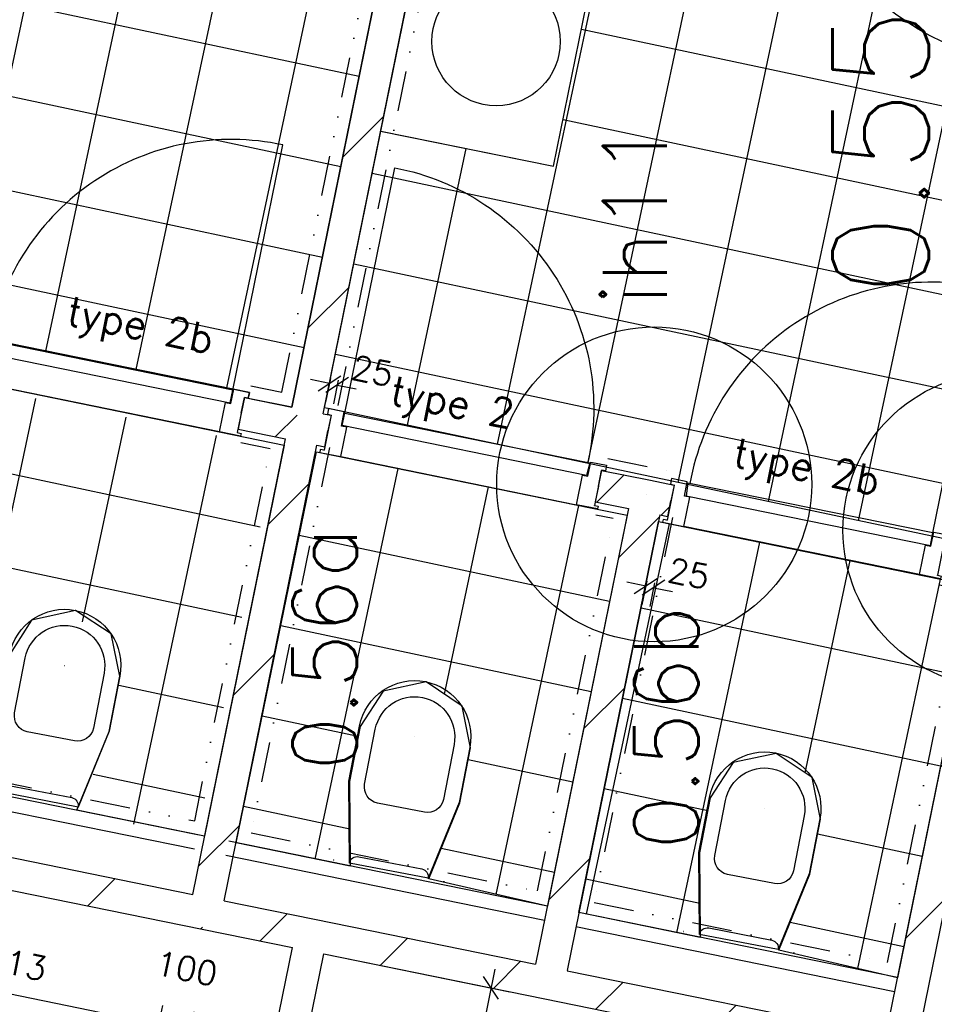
# Model space of a CAD drawing. Extents: x -29284 to 2055880, y -64816 to 121103.
# Tile 74 of 123: x 27174 to 30025, y 68115 to 71183. Entities that reach past the tile are written whole.
import ezdxf
from ezdxf.enums import TextEntityAlignment as Align

# ---------------------------------------------------------------- set-up
doc = ezdxf.new("R2010")
doc.units = 0
doc.header["$LTSCALE"] = 50
doc.header["$MEASUREMENT"] = 0
doc.header["$PDMODE"] = 3
doc.header["$PDSIZE"] = 0.1
doc.linetypes.add('DIVIDE', pattern=[1.25, 0.5, -0.25, 0, -0.25, 0, -0.25])
doc.layers.get('0').update_dxf_attribs({"linetype": 'CONTINUOUS'})
doc.layers.get('DEFPOINTS').update_dxf_attribs({"linetype": 'CONTINUOUS'})
for name, color, linetype in [('00', 7, 'CONTINUOUS'), ('_DETAILNUMMERS', 4, 'CONTINUOUS'), ('_DETAILNUMMERSTEKST', 4, 'CONTINUOUS'), ('A--A22--_F123-', 9, 'CONTINUOUS'), ('A--L21--', 3, 'CONTINUOUS'), ('A--L22--', 3, 'CONTINUOUS'), ('A--L22--_F-2--', 7, 'CONTINUOUS'), ('A--L32--_F123-', 1, 'CONTINUOUS'), ('A--L32--_F123-DRAAIR', 7, 'CONTINUOUS'), ('A--L74--', 7, 'CONTINUOUS'), ('A--L74--_F-23-', 7, 'CONTINUOUS'), ('A--M$1A-_F123-', 1, 'CONTINUOUS'), ('A--M1$A-_F123-', 1, 'CONTINUOUS'), ('A--T$1A-_F123-_RN', 4, 'CONTINUOUS'), ('tegels', 253, 'CONTINUOUS'), ('TEKST_KOZIJNMERK', 2, 'CONTINUOUS'), ('X--LR---_CP', 7, 'CONTINUOUS'), ('Z', 7, 'CONTINUOUS')]:
    doc.layers.add(name, color=color, linetype=linetype)
doc.layers.add('bruto vloeroppervlak', color=3, linetype='CONTINUOUS', plot=False)
doc.styles.add('ALFA-0_25', font='ROMANS')
doc.styles.add('HIEMSTRA', font='romans.shx')
doc.dimstyles.new('1op2', dxfattribs={"dimscale": 30, "dimtxt": 2.5, "dimasz": 2, "dimexe": 2, "dimexo": 0, "dimgap": 2, "dimtad": 1, "dimdec": 0, "dimzin": 0, "dimdsep": 46, "dimtxsty": 'HIEMSTRA', "dimblk1": 'OBLIQUE', "dimblk2": 'OBLIQUE', "dimsah": 1, "dimcen": -3, "dimdle": 2, "dimclrd": 2, "dimclre": 2, "dimclrt": 3, "dimadec": 0, "dimazin": 0, "dimtfac": 1, "dimtdec": 0, "dimtofl": 0, "dimtmove": 2, "dimatfit": 3, "dimldrblk": 'OBLIQUE', "dimfxl": 1, "dimtvp": 0.833333, "dimtolj": 1, "dimtzin": 0, "dimarcsym": 0})
doc.dimstyles.new('STANDARD$0', dxfattribs={"dimscale": 30, "dimtxt": 2.5, "dimasz": 2, "dimexe": 2, "dimexo": 0, "dimgap": 2, "dimtad": 1, "dimdec": 0, "dimzin": 0, "dimdsep": 46, "dimtxsty": 'ALFA-0_25', "dimblk1": 'OBLIQUE', "dimblk2": 'OBLIQUE', "dimsah": 1, "dimcen": -3, "dimdle": 2, "dimclrd": 1, "dimclre": 1, "dimclrt": 2, "dimadec": 0, "dimazin": 0, "dimtfac": 0.666667, "dimtofl": 0, "dimtmove": 2, "dimatfit": 3, "dimldrblk": 'OBLIQUE', "dimfxl": 1, "dimtvp": 0.833333, "dimtolj": 1, "dimtzin": 0, "dimarcsym": 0})
pattern_1 = [(45, (-27752.8, -68398.15), (-212.132, 212.132), [])]
pattern_2 = [(45, (-28061.4, -69916.45), (-212.132, 212.132), [])]
pattern_3 = [(45, (-29130.33, -69698.68), (-212.132, 212.132), [])]

# ---------------------------------------------------------------- blocks, each defined once
blk = doc.blocks.new('*U1381')
at = {"layer": 'A--A22--_F123-', "linetype": 'Continuous'}
h = blk.add_hatch(dxfattribs=at)
h.set_pattern_fill('ALFALINE', color=256, scale=300, style=0)
h.set_pattern_definition([(45, (-28082.9, -68330.9), (-212.132, 212.132), [])])
h.paths.add_polyline_path([(0, 0), (10, 49), (699.2, -91.4), (738.2, -150.4), (728.2, -199.4), (39, -59)])
at = {"layer": 'A--L22--_F-2--', "color": 3, "linetype": 'Continuous'}
for points in [[(10, 49), (10, 49), (699.2, -91.4), (699.2, -91.4)], [(39, -59), (39, -59), (728.2, -199.4), (728.2, -199.4)]]:
    blk.add_lwpolyline(points, dxfattribs=at)
blk = doc.blocks.new('*U1379')
at = {"layer": 'A--A22--_F123-', "linetype": 'Continuous'}
h = blk.add_hatch(dxfattribs=at)
h.set_pattern_fill('ALFALINE', color=256, scale=300, style=0)
h.set_pattern_definition([(45, (-27761.24, -66751.8), (-212.132, 212.132), [])])
h.paths.add_polyline_path([(0, 0), (-39, 59), (262.7, 1540.1), (321.7, 1579.1), (360.7, 1520.1), (49, -10)])
at = {"layer": 'A--L22--_F-2--', "color": 3, "linetype": 'Continuous'}
for points in [[(-39, 59), (-39, 59), (262.7, 1540.1), (262.7, 1540.1)], [(49, -10), (49, -10), (360.7, 1520.1), (360.7, 1520.1)]]:
    blk.add_lwpolyline(points, dxfattribs=at)
blk = doc.blocks.new('*U1378')
at = {"layer": 'A--A22--_F123-', "linetype": 'Continuous'}
h = blk.add_hatch(dxfattribs=at)
h.set_pattern_fill('ALFALINE', color=256, scale=300, style=0)
h.set_pattern_definition(pattern_1)
h.paths.add_polyline_path([(0, 0), (59, 39), (340.1, -18.2), (330.1, -67.2), (271.1, -106.3), (-10, -49)])
at = {"layer": 'A--L22--_F-2--', "color": 3, "linetype": 'Continuous'}
for points in [[(59, 39), (59, 39), (340.1, -18.2), (340.1, -18.2)], [(-10, -49), (-10, -49), (271.1, -106.3), (271.1, -106.3)]]:
    blk.add_lwpolyline(points, dxfattribs=at)
blk = doc.blocks.new('*U1377')
at = {"layer": 'A--A22--_F123-', "linetype": 'Continuous'}
h = blk.add_hatch(dxfattribs=at)
h.set_pattern_fill('ALFALINE', color=256, scale=300, style=0)
h.set_pattern_definition([(45, (-28821.08, -68180.54), (-212.132, 212.132), [])])
h.paths.add_polyline_path([(0, 0), (59, 39), (1051.9, -163.3), (1090.9, -222.2), (1032, -261.2), (-10, -49)])
at = {"layer": 'A--L22--_F-2--', "color": 3, "linetype": 'Continuous'}
for points in [[(59, 39), (59, 39), (1051.9, -163.3), (1051.9, -163.3)], [(-10, -49), (-10, -49), (1032, -261.2), (1032, -261.2)]]:
    blk.add_lwpolyline(points, dxfattribs=at)
blk = doc.blocks.new('Q070119-')
at = {"layer": 'X--LR---_CP'}
for p in [(0, 0), (0, 0), (350, 0)]:
    blk.add_point(p, dxfattribs=at)
blk = doc.blocks.new('Q070120-')
at = {"layer": 'X--LR---_CP'}
for p in [(0, 0), (0, 0), (350, 0)]:
    blk.add_point(p, dxfattribs=at)
blk = doc.blocks.new('Q070121-')
at = {"layer": 'X--LR---_CP', "color": 3}
blk.add_point((600, 0), dxfattribs=at)
blk.add_point((600, 0), dxfattribs=at)
blk.add_point((600, 0), dxfattribs=at)
blk = doc.blocks.new('Q070065-')
at = {"layer": 'A--L74--_F-23-', "color": 1, "linetype": 'Continuous'}
for points in [[(125, 0), (175, -250), (175, -425, -1), (-175, -425), (-175, -250), (-125, 0)], [(-125, 0), (125, 0, -0.41), (100, -25), (-100, -25, -0.41), (-125, 0)], [(-75, -200), (75, -200, -0.41), (125, -250), (125, -425, -1), (-125, -425), (-125, -250, -0.41), (-75, -200)]]:
    blk.add_lwpolyline(points, format="xyb", dxfattribs=at)
at = {"layer": 'A--L74--_F-23-', "color": 255}
blk.add_circle((0, 0), 0.0123, dxfattribs=at)
at = {"layer": 'X--LR---_CP'}
for p in [(-125, 0), (-125, 0), (0, -425)]:
    blk.add_point(p, dxfattribs=at)
at = {"layer": 'A--L74--'}
for name, p, rotation in [('Q070120-', (-175, 0), 0.08), ('Q070121-', (0, 0), 270)]:
    blk.add_blockref(name, p, dxfattribs=dict(at, rotation=rotation))
at = {"layer": 'A--L74--', "extrusion": (0, -1, 0)}
blk.add_blockref('Q070119-', (-175, 0), dxfattribs=at)
blk = doc.blocks.new('*U1355')
at = {"layer": 'A--A22--_F123-', "linetype": 'Continuous'}
h = blk.add_hatch(dxfattribs=at)
h.set_pattern_fill('ALFALINE', color=256, scale=300, style=0)
h.set_pattern_definition([(45, (-26879.7, -68576), (-212.132, 212.132), [])])
h.paths.add_polyline_path([(0, 0), (10, 49), (834.1, -118.9), (873.1, -177.9), (863.1, -226.8), (-10, -49)])
at = {"layer": 'A--L22--_F-2--', "color": 3, "linetype": 'Continuous'}
for points in [[(10, 49), (10, 49), (834.1, -118.9), (834.1, -118.9)], [(-10, -49), (-10, -49), (863.1, -226.8), (863.1, -226.8)]]:
    blk.add_lwpolyline(points, dxfattribs=at)
blk = doc.blocks.new('*U1320')
at = {"layer": 'A--A22--_F123-', "linetype": 'Continuous'}
h = blk.add_hatch(dxfattribs=at)
h.set_pattern_fill('ALFALINE', color=256, scale=300, style=0)
h.set_pattern_definition(pattern_2)
h.paths.add_polyline_path([(0, 0), (-39, 59), (436.6, 2399.1), (495.5, 2438.2), (534.6, 2379.2), (59, 39)])
at = {"layer": 'A--L22--_F-2--', "color": 3, "linetype": 'Continuous'}
for points in [[(-39, 59), (-39, 59), (436.6, 2399.1), (436.6, 2399.1)], [(59, 39), (59, 39), (534.6, 2379.2), (534.6, 2379.2)]]:
    blk.add_lwpolyline(points, dxfattribs=at)
blk = doc.blocks.new('_OBLIQUE')
at = {"color": 0, "linetype": 'ByBlock'}
blk.add_line((-0.5, -0.5), (0.5, 0.5), dxfattribs=at)
blk = doc.blocks.new('*D163')
at = {"layer": 'A--M$1A-_F123-', "color": 1, "lineweight": -2, "transparency": 16777216}
for p, q in [((26556.1, 68266.9), (27666.6, 68040.7)), ((26614.9, 68254.9), (26602.9, 68196.1)), ((27607.8, 68052.6), (27595.8, 67993.8))]:
    blk.add_line(p, q, dxfattribs=at)
at = {"layer": 'DEFPOINTS', "color": 0, "transparency": 16777216}
for p in [(26614.9, 68254.9), (27607.8, 68052.6), (27607.8, 68052.6)]:
    blk.add_point(p, dxfattribs=at)
at = {"layer": 'A--M$1A-_F123-', "color": 1, "lineweight": -2, "transparency": 16777216, "xscale": 60, "yscale": 60, "zscale": 60}
for p, rotation in [((26614.9, 68254.9), 168.4862903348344), ((27607.8, 68052.6), 348.4862903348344)]:
    blk.add_blockref('_OBLIQUE', p, dxfattribs=dict(at, rotation=rotation))
at = {"layer": 'A--M$1A-_F123-', "color": 2, "transparency": 16777216, "insert": (27130.8, 68249.3), "char_height": 75, "attachment_point": 5, "rotation": 348.4863, "style": 'ALFA-0_25'}
blk.add_mtext('\\A1;1013', dxfattribs=at)
blk = doc.blocks.new('*U1274')
at = {"layer": 'A--A22--_F123-', "linetype": 'Continuous'}
h = blk.add_hatch(dxfattribs=at)
h.set_pattern_fill('ALFALINE', color=256, scale=300, style=0)
h.set_pattern_definition(pattern_3)
h.paths.add_polyline_path([(0, 0), (39, -59), (-250.3, -1479.1), (-309.2, -1518.1), (-348.3, -1459.2), (-59, -39)])
at = {"layer": 'A--L22--_F-2--', "color": 3, "linetype": 'Continuous'}
for points in [[(-59, -39), (-59, -39), (-348.3, -1459.2), (-348.3, -1459.2)], [(39, -59), (39, -59), (-250.3, -1479.1), (-250.3, -1479.1)]]:
    blk.add_lwpolyline(points, dxfattribs=at)
blk = doc.blocks.new('*U1271')
at = {"layer": 'A--A22--_F123-', "linetype": 'Continuous'}
h = blk.add_hatch(dxfattribs=at)
h.set_pattern_fill('ALFALINE', color=256, scale=300, style=0)
h.set_pattern_definition([(45, (-28977.57, -69729.8), (-212.132, 212.132), [])])
h.paths.add_polyline_path([(0, 0), (10, 49), (162.7, 17.9), (152.8, -31.1), (93.8, -70.1), (-10, -49)])
at = {"layer": 'A--L22--_F-2--', "color": 3, "linetype": 'Continuous'}
for points in [[(0, 0), (10, 49), (162.7, 17.9), (162.7, 17.9)], [(0, 0), (-10, -49), (93.8, -70.1), (93.8, -70.1)]]:
    blk.add_lwpolyline(points, dxfattribs=at)
blk = doc.blocks.new('*U1267')
at = {"layer": 'A--A22--_F123-', "linetype": 'Continuous'}
h = blk.add_hatch(dxfattribs=at)
h.set_pattern_fill('ALFALINE', color=256, scale=300, style=0)
h.set_pattern_definition(pattern_3)
h.paths.add_polyline_path([(0, 0), (10, 49), (83.5, 34), (73.5, -15), (63.5, -64), (39, -59)])
at = {"layer": 'A--L22--_F-2--', "color": 3, "linetype": 'Continuous'}
for points in [[(10, 49), (10, 49), (83.5, 34), (73.5, -15)], [(39, -59), (39, -59), (63.5, -64), (73.5, -15)]]:
    blk.add_lwpolyline(points, dxfattribs=at)
blk = doc.blocks.new('*D388')
at = {"layer": 'A--M$1A-_F123-', "color": 1, "linetype": 'Continuous', "lineweight": -2, "transparency": 16777216}
for p, q in [((27607.8, 68052.6), (27619.8, 68111.4)), ((27705.8, 68032.7), (27717.8, 68091.5)), ((27607.8, 68052.6), (27549, 68064.6)), ((27705.8, 68032.7), (27764.6, 68020.7))]:
    blk.add_line(p, q, dxfattribs=at)
at = {"layer": 'DEFPOINTS', "color": 0, "linetype": 'Continuous', "transparency": 16777216}
for p in [(27607.8, 68052.6), (27705.8, 68032.7), (27705.8, 68032.7)]:
    blk.add_point(p, dxfattribs=at)
at = {"layer": 'A--M$1A-_F123-', "color": 1, "linetype": 'Continuous', "lineweight": -2, "transparency": 16777216, "xscale": 60, "yscale": 60, "zscale": 60}
for p, rotation in [((27607.8, 68052.6), 348.4862903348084), ((27705.8, 68032.7), 168.4862903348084)]:
    blk.add_blockref('_OBLIQUE', p, dxfattribs=dict(at, rotation=rotation))
at = {"layer": 'A--M$1A-_F123-', "color": 2, "linetype": 'Continuous', "transparency": 16777216, "insert": (27694.2, 68226.4), "char_height": 75, "attachment_point": 5, "rotation": 348.4863, "style": 'ALFA-0_25'}
blk.add_mtext('\\A1;100', dxfattribs=at)
blk = doc.blocks.new('*U1198')
at = {"layer": 'A--A22--_F123-', "linetype": 'Continuous'}
h = blk.add_hatch(dxfattribs=at)
h.set_pattern_fill('ALFALINE', color=256, scale=300, style=0)
h.set_pattern_definition([(45, (-30221.22, -69476.28), (-212.132, 212.132), [])])
h.paths.add_polyline_path([(0, 0), (39, -59.2), (-260.2, -1527.9), (-309.2, -1518), (-348.2, -1459), (-59, -39)])
at = {"layer": 'A--L22--_F-2--', "color": 3, "linetype": 'Continuous'}
for points in [[(-59, -39), (-59, -39), (-348.2, -1459), (-348.2, -1459)], [(39, -59.2), (39, -59.2), (-260.2, -1527.9), (-260.2, -1527.9)]]:
    blk.add_lwpolyline(points, dxfattribs=at)
blk = doc.blocks.new('dr_880 type1')
at = {"layer": 'A--L32--_F123-', "color": 1}
blk.add_line((67, 0), (917, 0), dxfattribs=at)
at = {"layer": 'A--L32--_F123-'}
for points in [[(0, 9), (0, 0), (67, 0), (67, 93.8), (50, 93.8), (50, 139), (0, 139), (0, 121), (12, 121), (12, 9), (0, 9)], [(52, 95.6), (52, 135.6), (932, 135.6), (929, 95.6), (52, 95.6)], [(984, 9), (984, 0), (917, 0), (917, 93.8), (934, 93.8), (934, 139), (984, 139), (984, 121), (972, 121), (972, 9), (984, 9)]]:
    blk.add_lwpolyline(points, close=True, dxfattribs=at)
at = {"layer": 'A--L32--_F123-DRAAIR', "color": 1}
blk.add_lwpolyline([(52, 135.6), (52, 1015.6, -0.381848), (924.9, 135.8)], format="xyb", dxfattribs=at)
at = {"layer": 'X--LR---_CP', "color": 1}
for p in [(12, 121), (12, 9)]:
    blk.add_point(p, dxfattribs=at)
at = {"layer": 'X--LR---_CP', "color": 2}
for p in [(972, 121), (972, 9)]:
    blk.add_point(p, dxfattribs=at)
at = {"layer": 'X--LR---_CP'}
blk.add_point((0, 0), dxfattribs=at)
blk = doc.blocks.new('DR_780TYPE2')
at = {"layer": 'A--L32--_F123-', "color": 1}
blk.add_line((67, 0), (817, 0), dxfattribs=at)
at = {"layer": 'A--L32--_F123-'}
for points in [[(0, 9), (0, 0), (67, 0), (67, 93.8), (50, 93.8), (50, 139), (0, 139), (0, 121), (12, 121), (12, 9), (0, 9)], [(52, 95.6), (52, 135.6), (832, 135.6), (829, 95.6), (52, 95.6)], [(884, 9), (884, 0), (817, 0), (817, 93.8), (834, 93.8), (834, 139), (884, 139), (884, 121), (872, 121), (872, 9), (884, 9)]]:
    blk.add_lwpolyline(points, close=True, dxfattribs=at)
at = {"layer": 'A--L32--_F123-DRAAIR', "color": 1}
blk.add_lwpolyline([(52, 135.6), (52, 915.6, -0.423925), (824.9, 135.8)], format="xyb", dxfattribs=at)
at = {"layer": 'X--LR---_CP', "color": 1}
for p in [(12, 121), (12, 9)]:
    blk.add_point(p, dxfattribs=at)
at = {"layer": 'X--LR---_CP', "color": 2}
for p in [(872, 121), (872, 9)]:
    blk.add_point(p, dxfattribs=at)
at = {"layer": 'X--LR---_CP'}
blk.add_point((0, 0), dxfattribs=at)
blk = doc.blocks.new('*D692')
at = {"layer": 'A--M1$A-_F123-', "color": 1, "lineweight": -2, "transparency": 16777216}
for p, q in [((28139.5, 70049.7), (28080.7, 70061.6)), ((28142.6, 70065.2), (28127.5, 69990.9)), ((28167.1, 70060.2), (28152, 69985.9)), ((28164, 70044.7), (28222.8, 70032.7))]:
    blk.add_line(p, q, dxfattribs=at)
at = {"layer": 'DEFPOINTS', "color": 0, "transparency": 16777216}
for p in [(28142.6, 70065.2), (28167.1, 70060.2), (28164, 70044.7)]:
    blk.add_point(p, dxfattribs=at)
at = {"layer": 'A--M1$A-_F123-', "color": 1, "lineweight": -2, "transparency": 16777216, "xscale": 60, "yscale": 60, "zscale": 60}
for p, rotation in [((28139.5, 70049.7), 348.4862903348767), ((28164, 70044.7), 168.4862903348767)]:
    blk.add_blockref('_OBLIQUE', p, dxfattribs=dict(at, rotation=rotation))
at = {"layer": 'A--M1$A-_F123-', "color": 2, "transparency": 16777216, "insert": (28273.8, 70088.8), "char_height": 75, "attachment_point": 5, "rotation": 348.4863, "style": 'ALFA-0_25'}
blk.add_mtext('\\A1;25', dxfattribs=at)
blk = doc.blocks.new('*D693')
at = {"layer": 'A--M1$A-_F123-', "color": 1, "lineweight": -2, "transparency": 16777216}
for p, q in [((29125.1, 69418.1), (29066.3, 69430.1)), ((29128.2, 69433.6), (29113.1, 69359.3)), ((29152.7, 69428.6), (29137.6, 69354.3)), ((29149.6, 69413.1), (29208.3, 69401.1))]:
    blk.add_line(p, q, dxfattribs=at)
at = {"layer": 'DEFPOINTS', "color": 0, "transparency": 16777216}
for p in [(29128.2, 69433.6), (29149.6, 69413.1), (29152.7, 69428.6)]:
    blk.add_point(p, dxfattribs=at)
at = {"layer": 'A--M1$A-_F123-', "color": 1, "lineweight": -2, "transparency": 16777216, "xscale": 60, "yscale": 60, "zscale": 60}
for p, rotation in [((29125.1, 69418.1), 348.4862903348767), ((29149.6, 69413.1), 168.4862903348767)]:
    blk.add_blockref('_OBLIQUE', p, dxfattribs=dict(at, rotation=rotation))
at = {"layer": 'A--M1$A-_F123-', "color": 2, "transparency": 16777216, "insert": (29259.4, 69457.3), "char_height": 75, "attachment_point": 5, "rotation": 348.4863, "style": 'ALFA-0_25'}
blk.add_mtext('\\A1;25', dxfattribs=at)
blk = doc.blocks.new('*U1190')
at = {"layer": 'A--A22--_F123-', "linetype": 'Continuous'}
h = blk.add_hatch(dxfattribs=at)
h.set_pattern_fill('ALFALINE', color=256, scale=300, style=0)
h.set_pattern_definition(pattern_2)
h.paths.add_polyline_path([(0, 0), (59, 39), (83.5, 34), (73.5, -15), (63.5, -64), (39, -59)])
at = {"layer": 'A--L22--_F-2--', "color": 3, "linetype": 'Continuous'}
for points in [[(59, 39), (59, 39), (83.5, 34), (73.5, -15)], [(39, -59), (39, -59), (63.5, -64), (73.5, -15)]]:
    blk.add_lwpolyline(points, dxfattribs=at)
blk = doc.blocks.new('*U1189')
at = {"layer": 'A--A22--_F123-', "linetype": 'Continuous'}
h = blk.add_hatch(dxfattribs=at)
h.set_pattern_fill('ALFALINE', color=256, scale=300, style=0)
h.set_pattern_definition(pattern_1)
h.paths.add_polyline_path([(0, 0), (-39, 59), (249.6, 1479.3), (308.6, 1518.3), (347.6, 1459.3), (59, 39)])
at = {"layer": 'A--L22--_F-2--', "color": 3, "linetype": 'Continuous'}
for points in [[(-39, 59), (-39, 59), (249.6, 1479.3), (249.6, 1479.3)], [(59, 39), (59, 39), (347.6, 1459.3), (347.6, 1459.3)]]:
    blk.add_lwpolyline(points, dxfattribs=at)
blk = doc.blocks.new('*U1188')
at = {"layer": 'A--A22--_F123-', "linetype": 'Continuous'}
h = blk.add_hatch(dxfattribs=at)
h.set_pattern_fill('ALFALINE', color=256, scale=300, style=0)
h.set_pattern_definition([(45, (-27864.68, -69956.52), (-212.132, 212.132), [])])
h.paths.add_polyline_path([(0, 0), (10, 49), (157.7, 18.9), (196.7, -40.1), (137.8, -79.1), (-10, -49)])
at = {"layer": 'A--L22--_F-2--', "color": 3, "linetype": 'Continuous'}
for points in [[(0, 0), (10, 49), (157.7, 18.9), (157.7, 18.9)], [(0, 0), (-10, -49), (137.8, -79.1), (137.8, -79.1)]]:
    blk.add_lwpolyline(points, dxfattribs=at)
blk = doc.blocks.new('DETAILNR')
at = {"layer": '_DETAILNUMMERS'}
blk.add_circle((32.9, -23.2), 490.7, dxfattribs=at)
at = {"layer": 'X--LR---_CP'}
blk.add_point((0, 0), dxfattribs=at)
at = {"layer": '_DETAILNUMMERSTEKST', "style": 'ALFA-0_25'}
blk.add_attdef('DETAILNR', text='', height=200, rotation=90, dxfattribs=at).set_placement((-618.4, 223.8), align=Align.RIGHT)
blk = doc.blocks.new('*D1618')
at = {"layer": 'bruto vloeroppervlak', "color": 2, "linetype": 'Continuous', "lineweight": -2, "transparency": 16777216}
for p, q in [((28121.9, 68271.9), (28702, 68153.8)), ((28655.2, 68224.5), (27812.7, 64088.6)), ((27303.4, 64253.6), (27883.5, 64135.4))]:
    blk.add_line(p, q, dxfattribs=at)
at = {"layer": 'DEFPOINTS', "color": 0, "linetype": 'Continuous', "transparency": 16777216}
for p in [(28121.9, 68271.9), (27303.4, 64253.6), (27824.7, 64147.4)]:
    blk.add_point(p, dxfattribs=at)
at = {"layer": 'bruto vloeroppervlak', "color": 2, "linetype": 'Continuous', "lineweight": -2, "transparency": 16777216, "xscale": 60, "yscale": 60, "zscale": 60}
for p, rotation in [((28643.2, 68165.7), 78.48629033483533), ((27824.7, 64147.4), 258.4862903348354)]:
    blk.add_blockref('_OBLIQUE', p, dxfattribs=dict(at, rotation=rotation))
at = {"layer": 'bruto vloeroppervlak', "color": 3, "linetype": 'Continuous', "transparency": 16777216, "insert": (28138.4, 66176), "char_height": 75, "attachment_point": 5, "rotation": 78.4863, "style": 'HIEMSTRA'}
blk.add_mtext('\\A1;4101', dxfattribs=at)

msp = doc.modelspace()

# ---------------------------------------------------------------- hatches: boundary and pattern name
at = {"layer": 'tegels', "linetype": 'Continuous'}
h = msp.add_hatch(dxfattribs=at)
h.set_pattern_fill('NET', color=256, scale=2300, angle=348, style=0)
h.paths.add_polyline_path([(24842.1, 70642.3), (24829.3, 70644.9), (25249.8, 72709), (27040.4, 72344.2), (27035.4, 72319.7), (27427.3, 72239.9), (27484.8, 72522), (27509.1, 72516.2), (27505.5, 72498.6), (28469.7, 72302.2), (28479.8, 72319.3), (28498, 72315.6), (28022.4, 69975.4), (27886.4, 70003.1), (27890.1, 70021.4)])
h = msp.add_hatch(dxfattribs=at)
h.set_pattern_fill('NET', color=256, scale=2300, angle=348, style=0)
h.paths.add_polyline_path([(28185.8, 69961.1), (28124, 69973.7), (28299.7, 70835.9), (28837.8, 70726.3), (29135.1, 72185.8), (31664, 71670.7), (31611.8, 71451.4), (31596, 71462.2), (31473.6, 71487.1), (31361.1, 71464.9), (31296.6, 71370.1), (31286.6, 71321.1), (31308.9, 71208.6), (31403.7, 71144.2), (31526.2, 71119.2), (31550.7, 71114.2), (31507.2, 70900.6), (30968.2, 71010.4), (30960.2, 70971.2), (31499.2, 70861.4), (31450.9, 70661.5), (31435.1, 70672.3), (31312.7, 70697.2), (31200.2, 70675), (31135.7, 70580.2), (31125.7, 70531.2), (31148, 70418.7), (31242.8, 70354.3), (31365.3, 70329.3), (31389.8, 70324.3), (31350.2, 70130.2), (30811.3, 70240), (30803.3, 70200.8), (31342.2, 70091), (31290.7, 69874.9), (31274.9, 69885.7), (31152.4, 69910.6), (31040, 69888.4), (30975.5, 69793.6), (30965.5, 69744.6), (30987.8, 69632.1), (31082.6, 69567.6), (31229.5, 69537.7), (31185.5, 69326.3)])
h = msp.add_hatch(dxfattribs=at)
h.set_pattern_fill('NET', color=256, scale=2300, angle=348, style=0)
h.paths.add_polyline_path([(27859.8, 69872.6), (27973.8, 69849.3), (27725.5, 68630.3), (27355.7, 68716.5), (27452.4, 68952.5), (27485.7, 69124.3), (27459.7, 69254.4), (27323.1, 69334.3), (27186.7, 69303.9), (27118, 69195.8), (27108.8, 69019.1), (27110.3, 68755.6), (26732.5, 68832.5), (26981, 70052.3)])
h = msp.add_hatch(dxfattribs=at)
h.set_pattern_fill('NET', color=256, scale=2300, angle=348, style=0)
h.paths.add_polyline_path([(28953.2, 69662.4), (29067.2, 69639.1), (28818.8, 68420.1), (28449.1, 68506.3), (28545.8, 68742.3), (28579, 68914.1), (28553, 69044.2), (28440.5, 69119.2), (28307.2, 69090.9), (28235.4, 68980.7), (28202.1, 68808.9), (28203.7, 68545.4), (27848.5, 68617.7), (28098.8, 69836.8)])
h = msp.add_hatch(dxfattribs=at)
h.set_pattern_fill('NET', color=256, scale=2300, angle=348, style=0)
h.paths.add_polyline_path([(30044.1, 69440), (30158.1, 69416.7), (29909.7, 68197.7), (29540, 68284), (29636.6, 68519.9), (29669.9, 68691.7), (29643.9, 68821.8), (29531.4, 68896.8), (29398, 68868.5), (29326.3, 68758.3), (29293, 68586.5), (29294.6, 68323), (28917, 68400.9), (29165.2, 69619.3)])

# ---------------------------------------------------------------- linework, layer by layer
at = {"layer": 'A--L74--'}
msp.add_lwpolyline([(29135.1, 72185.9), (28596.5, 72295.6), (28298.8, 70836), (28837.8, 70726.3)], close=True, dxfattribs=at)
msp.add_circle((28659, 71115.1, 860), 200, dxfattribs=at)
at = {"layer": 'tegels', "color": 3, "linetype": 'DIVIDE', "ltscale": 5}
msp.add_line((29007.4, 69816.2), (29210.2, 69774.9), dxfattribs=at)
at = {"layer": 'tegels', "linetype": 'Continuous'}
for points in [[(24842.1, 70642.3), (24829.3, 70644.9), (25249.8, 72709), (27040.4, 72344.2), (27035.4, 72319.7), (27427.3, 72239.9), (27484.8, 72522), (27509.1, 72516.2), (27505.5, 72498.6), (28469.7, 72302.2), (28479.8, 72319.3), (28498, 72315.6), (28022.4, 69975.4), (27886.4, 70003.1), (27890.1, 70021.4)], [(27998.4, 69857.5), (27998.4, 69857.5), (27750, 68638.4), (27352.3, 68720.2), (27452.8, 68965.3), (27486.1, 69137.1), (27459.1, 69269), (27347.6, 69342.5), (27211.2, 69312), (27142.5, 69203.9), (27109.3, 69027), (27110.8, 68777.2), (26757.1, 68840.6), (27005.6, 70060.4)], [(28953.2, 69662.4), (29067.2, 69639.1), (28818.8, 68420.1), (28449.1, 68506.3), (28545.8, 68742.3), (28579, 68914.1), (28553, 69044.2), (28440.5, 69119.2), (28307.2, 69090.9), (28235.4, 68980.7), (28202.1, 68808.9), (28203.7, 68545.4), (27848.5, 68617.7), (28098.8, 69836.8)], [(30044.1, 69440), (30158.1, 69416.7), (29909.7, 68197.7), (29540, 68284), (29636.6, 68519.9), (29669.9, 68691.7), (29643.9, 68821.8), (29531.4, 68896.8), (29398, 68868.5), (29326.3, 68758.3), (29293, 68586.5), (29294.6, 68323), (28917, 68400.9), (29165.2, 69619.3)]]:
    msp.add_lwpolyline(points, close=True, dxfattribs=at)
at = {"layer": 'tegels', "color": 3, "linetype": 'DIVIDE', "ltscale": 5}
for points in [[(27894.4, 70042.3), (27991.1, 70022.6), (28455.8, 72303.8)], [(29476.2, 72075.6), (28627.1, 72247.9), (28159.5, 69947.5)], [(27026.7, 70076.2), (26782.3, 68876.6), (27719.5, 68686.1), (27955.3, 69846.2), (27863.4, 69864.9)], [(28139.6, 69849.5), (27895.1, 68649.1), (28787.8, 68468), (29024.2, 69628.5), (28970.2, 69639.4)], [(29208.5, 69631.7), (28964.2, 68432.1), (29878.5, 68244.9), (30115.1, 69406.1), (30040.3, 69421.3)]]:
    msp.add_lwpolyline(points, dxfattribs=at)
at = {"layer": 'tegels', "linetype": 'Continuous'}
msp.add_lwpolyline([(31185.5, 69326.3), (28185.8, 69961.1), (28124, 69973.7), (28299.7, 70835.9), (28837.8, 70726.3), (29135.1, 72185.8), (31664, 71670.7)], dxfattribs=at)
at = {"layer": 'Z'}
for p, q in [((27728.1, 68643.1), (26735.1, 68845.3)), ((27718.9, 68598), (26725.9, 68800.3)), ((28819, 68420.9), (27826.1, 68623.1)), ((28809.8, 68375.8), (27816.9, 68578)), ((29909.9, 68198.6), (28917, 68400.9)), ((29900.8, 68153.6), (28907.8, 68355.8))]:
    msp.add_line(p, q, dxfattribs=at)

# ---------------------------------------------------------------- block references
at = {"layer": '00'}
ref = msp.add_blockref('DETAILNR', (29128.5, 69702.1), dxfattribs=dict(at, rotation=90))
ref.add_attrib('DETAILNR', 'ih11', dxfattribs={"layer": '_DETAILNUMMERSTEKST', "height": 200, "rotation": 90, "style": 'ALFA-0_25'}).set_placement((29191.5, 70867.2), align=Align.RIGHT)
ref = msp.add_blockref('DETAILNR', (30207.3, 69559.8), dxfattribs=dict(at, rotation=90))
ref.add_attrib('DETAILNR', 'ih11', dxfattribs={"layer": '_DETAILNUMMERSTEKST', "height": 200, "rotation": 90, "style": 'ALFA-0_25'}).set_placement((30454.5, 70719.5), align=Align.RIGHT)
at = {"layer": 'A--L21--', "linetype": 'Continuous'}
for name, p in [('*U1188', (27864.7, 69956.5)), ('*U1190', (28061.4, 69916.4)), ('*U1271', (28977.6, 69729.8)), ('*U1267', (29130.3, 69698.7))]:
    msp.add_blockref(name, p, dxfattribs=at)
at = {"layer": 'A--L22--'}
for name, p in [('*U1320', (28061.4, 69916.4)), ('*U1189', (27752.8, 68398.1)), ('*U1274', (29130.3, 69698.7)), ('*U1198', (30221.2, 69476.3)), ('*U1355', (26879.7, 68576)), ('*U1378', (27752.8, 68398.1)), ('*U1381', (28082.9, 68330.9)), ('*U1379', (27761.2, 66751.8)), ('*U1377', (28821.1, 68180.5))]:
    msp.add_blockref(name, p, dxfattribs=at)
at = {"layer": 'A--L32--_F123-'}
for name, p, rotation in [('dr_880 type1', (30466.7, 72038.1), 168.4862903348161), ('DR_780TYPE2', (28109.1, 69834.9), 348.4862903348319)]:
    msp.add_blockref(name, p, dxfattribs=dict(at, rotation=rotation))
at = {"layer": 'A--L32--_F123-', "xscale": -1, "rotation": 348.4862903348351}
for p in [(27862.4, 69885.2), (30044.2, 69440.4)]:
    msp.add_blockref('DR_780TYPE2', p, dxfattribs=at)
at = {"layer": 'A--L74--', "rotation": 169.0319007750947}
for p in [(27233.5, 68753.4), (28324.4, 68531.2), (29415.3, 68309)]:
    msp.add_blockref('Q070065-', p, dxfattribs=at)

# ---------------------------------------------------------------- texts
at = {"layer": 'A--T$1A-_F123-_RN', "style": 'ALFA-0_25'}
for s, height, p in [('0.55', 300, (30007.4, 70321.2)), ('0.56a', 200, (28224.9, 68841.2)), ('0.56b', 200, (29289.3, 68595.8))]:
    msp.add_text(s, height=height, rotation=90, dxfattribs=at).set_placement(p)
at = {"layer": 'TEKST_KOZIJNMERK', "style": 'HIEMSTRA'}
for s, p in [('type 2b', (27314.9, 70234.2)), ('type 2', (28323, 69986.2)), ('type 2b', (29391.7, 69792.9))]:
    msp.add_text(s, height=90, rotation=348.486, dxfattribs=at).set_placement(p)

# ---------------------------------------------------------------- dimensions: what is measured, and where the dimension line sits
at = {"layer": 'A--M$1A-_F123-'}
dim = msp.add_aligned_dim(p1=(26614.9, 68254.9), p2=(27607.8, 68052.6), distance=0, dimstyle='STANDARD$0', dxfattribs=at)
dim.commit()
dim.dimension.update_dxf_attribs({"geometry": '*D163', "text_midpoint": (27130.8, 68249.3)})
at = {"layer": 'A--M$1A-_F123-', "linetype": 'Continuous'}
dim = msp.add_aligned_dim(p1=(27607.8, 68052.6), p2=(27705.8, 68032.7), distance=0, dimstyle='STANDARD$0', dxfattribs=at)
dim.commit()
dim.dimension.update_dxf_attribs({"geometry": '*D388', "text_midpoint": (27694.2, 68226.4)})
at = {"layer": 'A--M1$A-_F123-'}
for base, p1, p2, picture, middle in [((28164, 70044.7), (28142.6, 70065.2), (28167.1, 70060.2), '*D692', (28273.8, 70088.8)), ((29149.6, 69413.1), (29128.2, 69433.6), (29152.7, 69428.6), '*D693', (29259.4, 69457.3))]:
    dim = msp.add_linear_dim(base=base, p1=p1, p2=p2, angle=348.4863, dimstyle='STANDARD$0', dxfattribs=at)
    dim.commit()
    dim.dimension.update_dxf_attribs({"geometry": picture, "text_midpoint": middle, "dimtype": 161})
at = {"layer": 'bruto vloeroppervlak', "linetype": 'Continuous'}
dim = msp.add_aligned_dim(p1=(28121.9, 68271.9), p2=(27303.4, 64253.6), distance=532, dimstyle='1op2', dxfattribs=at)
dim.commit()
dim.dimension.update_dxf_attribs({"geometry": '*D1618', "text_midpoint": (28138.4, 66176)})

doc.saveas('drawing.dxf')
